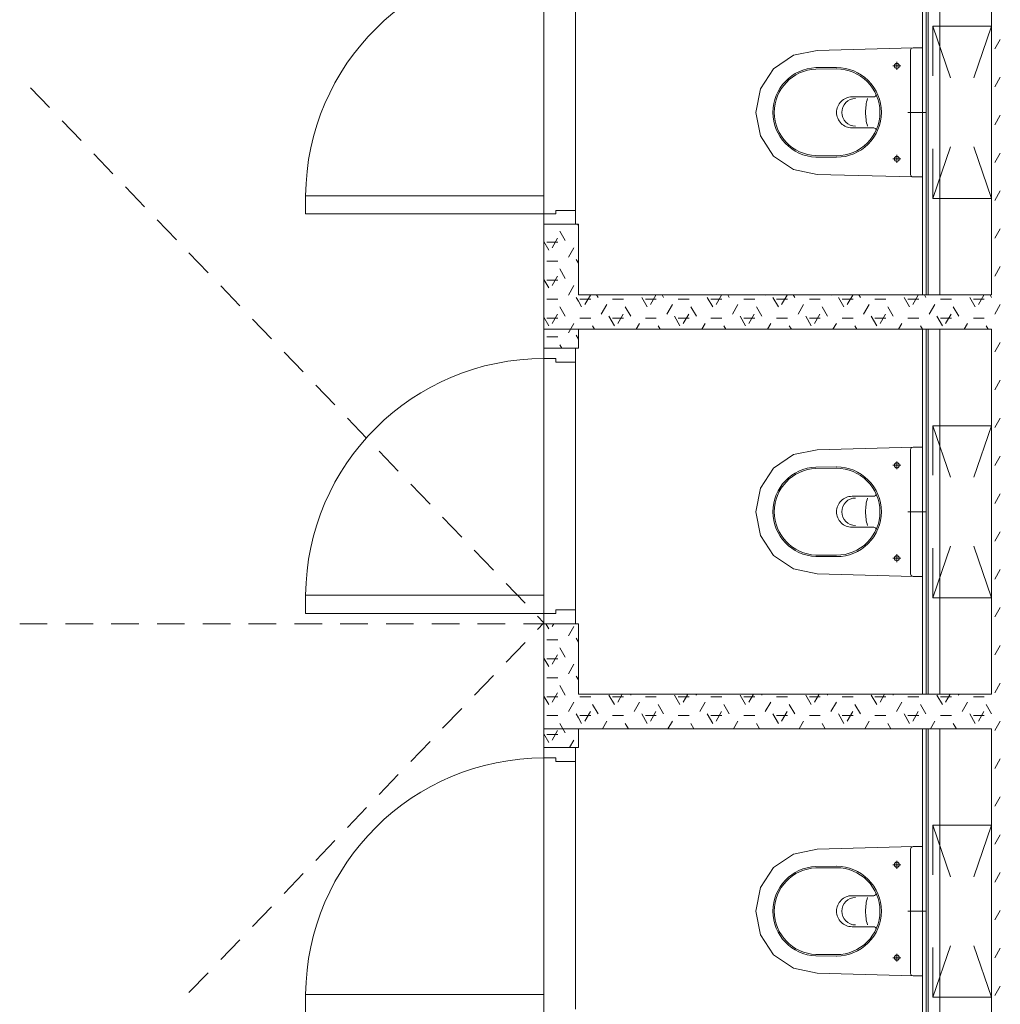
# Model space of a CAD drawing. Header units: millimetres. Extents: x -469965 to -394737, y -22321 to 14469.
# Tile 21 of 256: x -459238 to -456390, y -229 to 2631. Entities that reach past the tile are written whole.
import ezdxf

# ---------------------------------------------------------------- set-up
doc = ezdxf.new("R2010")
doc.units = ezdxf.units.MM
doc.header["$MEASUREMENT"] = 0
doc.layers.add('Drawing & Figure_Pen_No__100', color=7, linetype='Continuous', lineweight=20)

msp = doc.modelspace()

# ---------------------------------------------------------------- linework, layer by layer
at = {"layer": 'Drawing & Figure_Pen_No__100', "color": 7, "linetype": 'Continuous', "lineweight": 20}
for points in [[(-457715.3, 4104.6), (-457715.3, -2298.2)], [(-456615.3, 2891.8), (-456615.3, 1831.8)], [(-456615.3, 2891.8), (-456615.3, 1831.8)], [(-456605.3, 1831.8), (-456605.3, 2891.8)], [(-456599.3, 2891.8), (-456599.3, 1831.8)], [(-456565.3, 1831.8), (-456565.3, 2891.8)], [(-456415.3, 2891.8), (-456415.3, 1831.8)], [(-457715.3, 2806.8), (-457715.3, 2066.8)], [(-457623.3, 2076.8), (-457623.3, 2796.8)], [(-456585.3, 2611.8), (-456534.4, 2462)], [(-456585.3, 2467.7), (-456585.3, 2611.8)], [(-456585.3, 2611.8), (-456415.3, 2611.8)], [(-456415.3, 2611.8), (-456466.2, 2462)], [(-456415.3, 2611.8), (-456415.3, 2467.7)], [(-456415.2, 2594.4), (-456415.3, 2594.5)], [(-456643.3, 2549.3), (-456921.7, 2541.8)], [(-456615.3, 2549.3), (-456643.3, 2549.3)], [(-456615.3, 2174.3), (-456615.3, 2549.3)], [(-456405.7, 2546.1), (-456389.8, 2573.6)], [(-456990.2, 2527.7), (-457048.1, 2488.6)], [(-456921.7, 2541.8), (-456990.2, 2527.7)], [(-456650.3, 2181.3), (-456650.3, 2542.3)], [(-457048.1, 2488.6), (-457086.7, 2430.4)], [(-456866.2, 2492.1), (-456925.6, 2491.7)], [(-456866.2, 2488), (-456925.5, 2487.6)], [(-456701.8, 2496.8), (-456678.8, 2496.8)], [(-456690.3, 2508.3), (-456690.3, 2485.3)], [(-456415.2, 2484.4), (-456415.3, 2484.6)], [(-456405.7, 2436.1), (-456389.8, 2463.6)], [(-459151.2, 2375.7), (-459206.6, 2433.4)], [(-457086.7, 2430.4), (-457100.3, 2361.8)], [(-456757.5, 2406.8), (-456820.5, 2406.8)], [(-456415.2, 2374.4), (-456415.3, 2374.6)], [(-457100.3, 2361.8), (-457086.7, 2293.3)], [(-456658.8, 2361.8), (-456604.2, 2361.8)], [(-456405.7, 2326.1), (-456389.8, 2353.6)], [(-459059.1, 2279.7), (-459114.5, 2337.4)], [(-456757.5, 2316.8), (-456820.5, 2316.8)], [(-457086.7, 2293.3), (-457048.1, 2235.1)], [(-456534.4, 2261.6), (-456585.3, 2111.8)], [(-456466.2, 2261.6), (-456415.3, 2111.8)], [(-456415.2, 2264.4), (-456415.3, 2264.6)], [(-458967, 2183.7), (-459022.4, 2241.5)], [(-457048.1, 2235.1), (-456990.2, 2196)], [(-456866.7, 2231.6), (-456925.6, 2231.9)], [(-456866.6, 2235.7), (-456925.5, 2236.1)], [(-456690.3, 2215.3), (-456690.3, 2238.3)], [(-456585.3, 2111.8), (-456585.3, 2256)], [(-456415.3, 2256), (-456415.3, 2111.8)], [(-456405.7, 2216.2), (-456389.8, 2243.7)], [(-456701.8, 2226.8), (-456678.8, 2226.8)], [(-456990.2, 2196), (-456921.7, 2181.8)], [(-456921.7, 2181.8), (-456643.3, 2174.3)], [(-456643.3, 2174.3), (-456615.3, 2174.3)], [(-458874.9, 2087.8), (-458930.3, 2145.5)], [(-456415.2, 2154.4), (-456415.3, 2154.6)], [(-457715.3, 2119.8), (-458407.3, 2119.8)], [(-458407.3, 2066.8), (-458407.3, 2119.8)], [(-456405.7, 2106.2), (-456389.8, 2133.7)], [(-456415.3, 2111.8), (-456585.3, 2111.8)], [(-457715.3, 2066.8), (-458407.3, 2066.8)], [(-457680.3, 2066.8), (-457715.3, 2066.8)], [(-457715.3, 2066.8), (-457715.3, 2036.8)], [(-457623.3, 2076.8), (-457680.3, 2076.8)], [(-457680.3, 2076.8), (-457680.3, 2066.8)], [(-457623.3, 2036.8), (-457623.3, 2076.8)], [(-458782.8, 1991.8), (-458838.2, 2049.5)], [(-457715.3, 2036.8), (-457715.3, 1676.8)], [(-457715.3, 2036.8), (-457623.3, 2036.8)], [(-457615.3, 2036.8), (-457623.3, 2036.8)], [(-457615.3, 2033.3), (-457617.3, 2036.8)], [(-457615.3, 1831.8), (-457615.3, 2036.8)], [(-456415.2, 2044.5), (-456415.3, 2044.6)], [(-457653.5, 1989.5), (-457669.4, 2017)], [(-456405.7, 1996.2), (-456389.8, 2023.7)], [(-457701.1, 1962), (-457715.3, 1986.6)], [(-457706.4, 1984.5), (-457674.6, 1984.5)], [(-457691.5, 1968.7), (-457675.7, 1996.2)], [(-458690.7, 1895.8), (-458746.1, 1953.6)], [(-457643.9, 1941.2), (-457628, 1968.7)], [(-457706.4, 1929.5), (-457674.6, 1929.5)], [(-457615.3, 1923.4), (-457621.7, 1934.5)], [(-456415.2, 1934.5), (-456415.3, 1934.6)], [(-457653.5, 1879.5), (-457669.4, 1907)], [(-456405.7, 1886.2), (-456389.8, 1913.7)], [(-457701.1, 1852), (-457715.3, 1876.6)], [(-457706.4, 1874.6), (-457674.6, 1874.6)], [(-457691.5, 1858.7), (-457675.7, 1886.2)], [(-458598.7, 1799.9), (-458654, 1857.6)], [(-457643.9, 1831.2), (-457628, 1858.7)], [(-456615.3, 1831.8), (-457615.3, 1831.8)], [(-457596.3, 1803.7), (-457580.4, 1831.2)], [(-457558.2, 1824.5), (-457562.5, 1831.8)], [(-457453.4, 1831.2), (-457453, 1831.8)], [(-457405.8, 1803.7), (-457389.9, 1831.2)], [(-457367.7, 1824.5), (-457372, 1831.8)], [(-457262.9, 1831.2), (-457262.5, 1831.8)], [(-457215.3, 1803.7), (-457199.4, 1831.2)], [(-457177.2, 1824.5), (-457181.5, 1831.8)], [(-457072.4, 1831.2), (-457072, 1831.8)], [(-457024.8, 1803.7), (-457008.9, 1831.2)], [(-456986.7, 1824.5), (-456991, 1831.8)], [(-456881.9, 1831.2), (-456881.5, 1831.8)], [(-456834.3, 1803.7), (-456818.4, 1831.2)], [(-456796.2, 1824.5), (-456800.5, 1831.8)], [(-456691.4, 1831.2), (-456691, 1831.8)], [(-456643.8, 1803.7), (-456627.9, 1831.2)], [(-456615.3, 1831.8), (-456565.3, 1831.8)], [(-456605.7, 1824.5), (-456610, 1831.8)], [(-456415.3, 1831.8), (-456565.3, 1831.8)], [(-456500.9, 1831.2), (-456500.5, 1831.8)], [(-456453.3, 1803.7), (-456437.4, 1831.2)], [(-456415.3, 1824.6), (-456419.5, 1831.8)], [(-457706.4, 1819.6), (-457674.6, 1819.6)], [(-457615.3, 1813.4), (-457621.7, 1824.5)], [(-457605.9, 1797), (-457615.3, 1813.4)], [(-457611.1, 1819.6), (-457579.4, 1819.6)], [(-457548.7, 1776.2), (-457532.8, 1803.7)], [(-457515.9, 1819.6), (-457484.1, 1819.6)], [(-457415.4, 1797), (-457431.2, 1824.5)], [(-457420.6, 1819.6), (-457388.9, 1819.6)], [(-457358.2, 1776.2), (-457342.3, 1803.7)], [(-457325.4, 1819.6), (-457293.6, 1819.6)], [(-457224.9, 1797), (-457240.7, 1824.5)], [(-457230.1, 1819.6), (-457198.4, 1819.6)], [(-457167.7, 1776.2), (-457151.8, 1803.7)], [(-457134.9, 1819.6), (-457103.1, 1819.6)], [(-457034.4, 1797), (-457050.2, 1824.5)], [(-457039.6, 1819.6), (-457007.9, 1819.6)], [(-456977.2, 1776.2), (-456961.3, 1803.7)], [(-456944.4, 1819.6), (-456912.6, 1819.6)], [(-456843.9, 1797), (-456859.7, 1824.5)], [(-456849.1, 1819.6), (-456817.4, 1819.6)], [(-456786.7, 1776.2), (-456770.8, 1803.7)], [(-456753.9, 1819.6), (-456722.1, 1819.6)], [(-456653.3, 1797), (-456669.2, 1824.5)], [(-456658.6, 1819.6), (-456626.9, 1819.6)], [(-456596.2, 1776.2), (-456580.3, 1803.7)], [(-456563.4, 1819.6), (-456531.6, 1819.6)], [(-456462.8, 1797), (-456478.7, 1824.5)], [(-456468.1, 1819.6), (-456436.4, 1819.6)], [(-456415.2, 1824.5), (-456415.3, 1824.6)], [(-456405.7, 1776.2), (-456389.8, 1803.7)], [(-457691.5, 1748.7), (-457675.7, 1776.2)], [(-457653.5, 1769.5), (-457669.4, 1797)], [(-457501, 1748.7), (-457485.2, 1776.2)], [(-457463, 1769.5), (-457478.9, 1797)], [(-457310.5, 1748.7), (-457294.7, 1776.2)], [(-457272.5, 1769.5), (-457288.4, 1797)], [(-457120, 1748.7), (-457104.2, 1776.2)], [(-457082, 1769.5), (-457097.9, 1797)], [(-456929.5, 1748.7), (-456913.7, 1776.2)], [(-456891.5, 1769.5), (-456907.4, 1797)], [(-456739, 1748.7), (-456723.2, 1776.2)], [(-456701, 1769.5), (-456716.8, 1797)], [(-456548.5, 1748.7), (-456532.7, 1776.2)], [(-456510.5, 1769.5), (-456526.3, 1797)], [(-458506.6, 1703.9), (-458562, 1761.6)], [(-457701.1, 1742), (-457715.3, 1766.6)], [(-457706.4, 1764.6), (-457674.6, 1764.6)], [(-457643.9, 1721.2), (-457628, 1748.7)], [(-457611.1, 1764.6), (-457579.4, 1764.6)], [(-457510.6, 1742), (-457526.5, 1769.5)], [(-457515.9, 1764.6), (-457484.1, 1764.6)], [(-457447.3, 1731.8), (-457437.5, 1748.7)], [(-457420.6, 1764.6), (-457388.9, 1764.6)], [(-457320.1, 1742), (-457336, 1769.5)], [(-457325.4, 1764.6), (-457293.6, 1764.6)], [(-457256.8, 1731.8), (-457247, 1748.7)], [(-457230.1, 1764.6), (-457198.4, 1764.6)], [(-457129.6, 1742), (-457145.5, 1769.5)], [(-457134.9, 1764.6), (-457103.1, 1764.6)], [(-457066.3, 1731.8), (-457056.5, 1748.7)], [(-457039.6, 1764.6), (-457007.9, 1764.6)], [(-456939.1, 1742), (-456955, 1769.5)], [(-456944.4, 1764.6), (-456912.6, 1764.6)], [(-456875.8, 1731.8), (-456866, 1748.7)], [(-456849.1, 1764.6), (-456817.4, 1764.6)], [(-456748.6, 1742), (-456764.5, 1769.5)], [(-456753.9, 1764.6), (-456722.1, 1764.6)], [(-456685.3, 1731.8), (-456675.5, 1748.7)], [(-456658.6, 1764.6), (-456626.9, 1764.6)], [(-456558.1, 1742), (-456574, 1769.5)], [(-456563.4, 1764.6), (-456531.6, 1764.6)], [(-456494.8, 1731.8), (-456485, 1748.7)], [(-456468.1, 1764.6), (-456436.4, 1764.6)], [(-457715.3, 1731.8), (-456415.3, 1731.8)], [(-457615.3, 1676.8), (-457615.3, 1731.8)], [(-457615.3, 1731.8), (-456615.3, 1731.8)], [(-457568.2, 1731.8), (-457574.1, 1742)], [(-457377.7, 1731.8), (-457383.6, 1742)], [(-457187.2, 1731.8), (-457193.1, 1742)], [(-456996.7, 1731.8), (-457002.6, 1742)], [(-456806.2, 1731.8), (-456812.1, 1742)], [(-456615.7, 1731.8), (-456621.6, 1742)], [(-456615.3, 1731.8), (-456615.3, 671.8)], [(-456615.3, 1731.8), (-456615.3, 671.8)], [(-456565.3, 1731.8), (-456615.3, 1731.8)], [(-456605.3, 671.8), (-456605.3, 1731.8)], [(-456599.3, 1731.8), (-456599.3, 671.8)], [(-456565.3, 1731.8), (-456415.3, 1731.8)], [(-456565.3, 671.8), (-456565.3, 1731.8)], [(-456425.2, 1731.8), (-456431.1, 1742)], [(-456415.3, 1731.8), (-456415.3, 671.8)], [(-457706.4, 1709.6), (-457674.6, 1709.6)], [(-457615.3, 1703.4), (-457621.7, 1714.5)], [(-456415.2, 1714.5), (-456415.3, 1714.7)], [(-456405.7, 1666.2), (-456389.8, 1693.7)], [(-458414.5, 1608), (-458469.9, 1665.7)], [(-457715.3, 1676.8), (-457715.3, 1646.8)], [(-457623.3, 1676.8), (-457715.3, 1676.8)], [(-457663.5, 1676.8), (-457669.4, 1687)], [(-457623.3, 1676.8), (-457615.3, 1676.8)], [(-457623.3, 1636.8), (-457623.3, 1676.8)], [(-457715.3, 1646.8), (-457715.3, 1593.8)], [(-457715.3, 1646.8), (-457680.3, 1646.8)], [(-457715.3, 1646.8), (-457715.3, 906.8)], [(-457680.3, 1646.8), (-457680.3, 1636.8)], [(-457680.3, 1636.8), (-457623.3, 1636.8)], [(-457623.3, 916.8), (-457623.3, 1636.8)], [(-456415.2, 1604.5), (-456415.3, 1604.7)], [(-456405.7, 1556.2), (-456389.8, 1583.7)], [(-458322.4, 1512), (-458377.8, 1569.7)], [(-456415.2, 1494.5), (-456415.3, 1494.7)], [(-458230.3, 1416), (-458285.7, 1473.7)], [(-456405.7, 1446.3), (-456389.8, 1473.8)], [(-456585.3, 1451.8), (-456534.4, 1302)], [(-456585.3, 1307.7), (-456585.3, 1451.8)], [(-456585.3, 1451.8), (-456415.3, 1451.8)], [(-456415.3, 1451.8), (-456466.2, 1302)], [(-456415.3, 1451.8), (-456415.3, 1307.7)], [(-458138.2, 1320.1), (-458193.6, 1377.8)], [(-456921.7, 1381.8), (-456990.2, 1367.7)], [(-456643.3, 1389.3), (-456921.7, 1381.8)], [(-456650.3, 1021.3), (-456650.3, 1382.3)], [(-456615.3, 1389.3), (-456643.3, 1389.3)], [(-456615.3, 1014.3), (-456615.3, 1389.3)], [(-456415.2, 1384.5), (-456415.3, 1384.7)], [(-456990.2, 1367.7), (-457048.1, 1328.6)], [(-456690.3, 1348.3), (-456690.3, 1325.3)], [(-456405.7, 1336.3), (-456389.8, 1363.8)], [(-457048.1, 1328.6), (-457086.7, 1270.4)], [(-456866.2, 1332.1), (-456925.6, 1331.7)], [(-456866.2, 1328), (-456925.5, 1327.6)], [(-456701.8, 1336.8), (-456678.8, 1336.8)], [(-458046.1, 1224.1), (-458101.5, 1281.8)], [(-457086.7, 1270.4), (-457100.3, 1201.8)], [(-456415.2, 1274.6), (-456415.3, 1274.7)], [(-456757.5, 1246.8), (-456820.5, 1246.8)], [(-456405.7, 1226.3), (-456389.8, 1253.8)], [(-457100.3, 1201.8), (-457086.7, 1133.3)], [(-456658.8, 1201.8), (-456604.2, 1201.8)], [(-457954.1, 1128.1), (-458009.4, 1185.9)], [(-456757.5, 1156.8), (-456820.5, 1156.8)], [(-456415.2, 1164.6), (-456415.3, 1164.7)], [(-457086.7, 1133.3), (-457048.1, 1075.1)], [(-456405.7, 1116.3), (-456389.8, 1143.8)], [(-457862, 1032.2), (-457917.4, 1089.9)], [(-456534.4, 1101.6), (-456585.3, 951.8)], [(-456585.3, 951.8), (-456585.3, 1096)], [(-456466.2, 1101.6), (-456415.3, 951.8)], [(-456415.3, 1096), (-456415.3, 951.8)], [(-457048.1, 1075.1), (-456990.2, 1036)], [(-456866.7, 1071.6), (-456925.6, 1071.9)], [(-456866.6, 1075.7), (-456925.5, 1076.1)], [(-456701.8, 1066.8), (-456678.8, 1066.8)], [(-456690.3, 1055.3), (-456690.3, 1078.3)], [(-456990.2, 1036), (-456921.7, 1021.8)], [(-456415.2, 1054.6), (-456415.3, 1054.7)], [(-456405.6, 1006.3), (-456389.8, 1033.8)], [(-456921.7, 1021.8), (-456643.3, 1014.3)], [(-456643.3, 1014.3), (-456615.3, 1014.3)], [(-457769.9, 936.2), (-457825.3, 993.9)], [(-457715.3, 959.8), (-458407.3, 959.8)], [(-458407.3, 906.8), (-458407.3, 959.8)], [(-456415.3, 951.8), (-456585.3, 951.8)], [(-456415.2, 944.6), (-456415.3, 944.7)], [(-457623.3, 916.8), (-457680.3, 916.8)], [(-457680.3, 916.8), (-457680.3, 906.8)], [(-457623.3, 876.8), (-457623.3, 916.8)], [(-456405.6, 896.3), (-456389.8, 923.8)], [(-457715.3, 906.8), (-458407.3, 906.8)], [(-457715.3, 879.3), (-457734.3, 899.1)], [(-457680.3, 906.8), (-457715.3, 906.8)], [(-457715.3, 906.8), (-457715.3, 876.8)], [(-459237.8, 876.8), (-459157.8, 876.8)], [(-459104.8, 876.8), (-459024.8, 876.8)], [(-458971.8, 876.8), (-458891.8, 876.8)], [(-458838.8, 876.8), (-458758.8, 876.8)], [(-458705.8, 876.8), (-458625.8, 876.8)], [(-458572.8, 876.8), (-458492.8, 876.8)], [(-458439.8, 876.8), (-458359.8, 876.8)], [(-458306.8, 876.8), (-458226.8, 876.8)], [(-458173.8, 876.8), (-458093.8, 876.8)], [(-458040.8, 876.8), (-457960.8, 876.8)], [(-457907.8, 876.8), (-457827.8, 876.8)], [(-457774.8, 876.8), (-457715.3, 876.8)], [(-457715.3, 879.3), (-457734.3, 859.6)], [(-457715.3, 876.8), (-457715.3, 516.8)], [(-457715.3, 876.8), (-457623.3, 876.8)], [(-457701.1, 862.1), (-457709.6, 876.8)], [(-457691.5, 868.8), (-457686.9, 876.8)], [(-457643.9, 841.3), (-457628, 868.8)], [(-457615.3, 876.8), (-457623.3, 876.8)], [(-457615.3, 671.8), (-457615.3, 876.8)], [(-457706.4, 829.7), (-457674.6, 829.7)], [(-457615.3, 823.5), (-457621.7, 834.6)], [(-456415.2, 834.6), (-456415.3, 834.8)], [(-457769.8, 822.6), (-457825.2, 764.8)], [(-457653.5, 779.6), (-457669.4, 807.1)], [(-456405.6, 786.3), (-456389.8, 813.8)], [(-457701.1, 752.1), (-457715.3, 776.7)], [(-457706.4, 774.7), (-457674.6, 774.7)], [(-457691.5, 758.9), (-457675.7, 786.3)], [(-457643.9, 731.4), (-457628, 758.9)], [(-457861.9, 726.6), (-457917.3, 668.9)], [(-457706.4, 719.7), (-457674.6, 719.7)], [(-457615.3, 713.5), (-457621.7, 724.6)], [(-456415.2, 724.6), (-456415.3, 724.8)], [(-457653.5, 669.6), (-457669.4, 697.1)], [(-456405.6, 676.4), (-456389.8, 703.9)], [(-457701.1, 642.1), (-457715.3, 666.7)], [(-457706.4, 664.7), (-457674.6, 664.7)], [(-457691.5, 648.9), (-457675.7, 676.4)], [(-456615.3, 671.8), (-457615.3, 671.8)], [(-457611.1, 664.7), (-457579.4, 664.7)], [(-457510.6, 642.1), (-457526.5, 669.6)], [(-457515.9, 664.7), (-457484.1, 664.7)], [(-457501, 648.9), (-457487.8, 671.8)], [(-457463, 669.6), (-457464.3, 671.8)], [(-457420.6, 664.7), (-457388.9, 664.7)], [(-457320.1, 642.1), (-457336, 669.6)], [(-457325.4, 664.7), (-457293.6, 664.7)], [(-457310.5, 648.9), (-457297.3, 671.8)], [(-457272.5, 669.6), (-457273.8, 671.8)], [(-457230.1, 664.7), (-457198.4, 664.7)], [(-457129.6, 642.1), (-457145.5, 669.6)], [(-457134.9, 664.7), (-457103.1, 664.7)], [(-457120, 648.9), (-457106.8, 671.8)], [(-457082, 669.6), (-457083.3, 671.8)], [(-457039.6, 664.7), (-457007.9, 664.7)], [(-456939.1, 642.1), (-456955, 669.6)], [(-456944.4, 664.7), (-456912.6, 664.7)], [(-456929.5, 648.9), (-456916.3, 671.8)], [(-456891.5, 669.6), (-456892.7, 671.8)], [(-456849.1, 664.7), (-456817.4, 664.7)], [(-456748.6, 642.1), (-456764.5, 669.6)], [(-456753.9, 664.7), (-456722.1, 664.7)], [(-456739, 648.9), (-456725.8, 671.8)], [(-456701, 669.6), (-456702.2, 671.8)], [(-456658.6, 664.7), (-456626.9, 664.7)], [(-456615.3, 671.8), (-456565.3, 671.8)], [(-456558.1, 642.1), (-456574, 669.6)], [(-456415.3, 671.8), (-456565.3, 671.8)], [(-456563.4, 664.7), (-456531.6, 664.7)], [(-456548.5, 648.9), (-456535.3, 671.8)], [(-456510.5, 669.6), (-456511.7, 671.8)], [(-456468.1, 664.7), (-456436.4, 664.7)], [(-457954, 630.7), (-458009.4, 572.9)], [(-457643.9, 621.4), (-457628, 648.9)], [(-457558.2, 614.6), (-457574.1, 642.1)], [(-457453.4, 621.4), (-457437.5, 648.9)], [(-457367.7, 614.6), (-457383.6, 642.1)], [(-457262.9, 621.4), (-457247, 648.9)], [(-457177.2, 614.6), (-457193.1, 642.1)], [(-457072.4, 621.4), (-457056.5, 648.9)], [(-456986.7, 614.6), (-457002.6, 642.1)], [(-456881.9, 621.4), (-456866, 648.9)], [(-456796.2, 614.6), (-456812.1, 642.1)], [(-456691.4, 621.4), (-456675.5, 648.9)], [(-456605.7, 614.6), (-456621.6, 642.1)], [(-456500.9, 621.4), (-456485, 648.9)], [(-456415.3, 614.8), (-456431.1, 642.1)], [(-457706.4, 609.7), (-457674.6, 609.7)], [(-457615.3, 603.5), (-457621.7, 614.6)], [(-457605.9, 587.1), (-457615.3, 603.5)], [(-457611.1, 609.7), (-457579.4, 609.7)], [(-457596.3, 593.9), (-457580.4, 621.4)], [(-457515.9, 609.7), (-457484.1, 609.7)], [(-457415.4, 587.1), (-457431.2, 614.6)], [(-457420.6, 609.7), (-457388.9, 609.7)], [(-457405.8, 593.9), (-457389.9, 621.4)], [(-457325.4, 609.7), (-457293.6, 609.7)], [(-457224.9, 587.1), (-457240.7, 614.6)], [(-457230.1, 609.7), (-457198.4, 609.7)], [(-457215.3, 593.9), (-457199.4, 621.4)], [(-457134.9, 609.7), (-457103.1, 609.7)], [(-457034.4, 587.1), (-457050.2, 614.6)], [(-457039.6, 609.7), (-457007.9, 609.7)], [(-457024.8, 593.9), (-457008.9, 621.4)], [(-456944.4, 609.7), (-456912.6, 609.7)], [(-456843.9, 587.1), (-456859.7, 614.6)], [(-456849.1, 609.7), (-456817.4, 609.7)], [(-456834.3, 593.9), (-456818.4, 621.4)], [(-456753.9, 609.7), (-456722.1, 609.7)], [(-456653.4, 587.2), (-456669.2, 614.6)], [(-456658.6, 609.7), (-456626.9, 609.7)], [(-456643.8, 593.9), (-456627.9, 621.4)], [(-456563.4, 609.7), (-456531.6, 609.7)], [(-456462.9, 587.2), (-456478.7, 614.6)], [(-456468.1, 609.7), (-456436.4, 609.7)], [(-456453.3, 593.9), (-456437.4, 621.4)], [(-456415.2, 614.6), (-456415.3, 614.8)], [(-457653.5, 559.7), (-457669.4, 587.1)], [(-457545.5, 571.8), (-457532.8, 593.9)], [(-457470, 571.8), (-457478.9, 587.1)], [(-457355, 571.8), (-457342.3, 593.9)], [(-457279.5, 571.8), (-457288.4, 587.1)], [(-457164.5, 571.8), (-457151.8, 593.9)], [(-457089, 571.8), (-457097.9, 587.1)], [(-456974, 571.8), (-456961.3, 593.9)], [(-456898.5, 571.8), (-456907.4, 587.1)], [(-456783.5, 571.8), (-456770.8, 593.9)], [(-456708, 571.8), (-456716.9, 587.1)], [(-456593, 571.8), (-456580.3, 593.9)], [(-456517.5, 571.8), (-456526.4, 587.2)], [(-456405.6, 566.4), (-456389.8, 593.9)], [(-457715.3, 571.8), (-456415.3, 571.8)], [(-457701.1, 532.2), (-457715.3, 556.8)], [(-457706.4, 554.7), (-457674.6, 554.7)], [(-457691.5, 538.9), (-457675.7, 566.4)], [(-457615.3, 516.8), (-457615.3, 571.8)], [(-457615.3, 571.8), (-456615.3, 571.8)], [(-456615.3, 571.8), (-456615.3, -488.2)], [(-456615.3, 571.8), (-456615.3, -488.2)], [(-456565.3, 571.8), (-456615.3, 571.8)], [(-456605.3, -488.2), (-456605.3, 571.8)], [(-456599.3, 571.8), (-456599.3, -488.2)], [(-456565.3, 571.8), (-456415.3, 571.8)], [(-456565.3, -488.2), (-456565.3, 571.8)], [(-456415.3, 571.8), (-456415.3, -488.2)], [(-458046.1, 534.7), (-458101.5, 477)], [(-457715.3, 516.8), (-457715.3, 486.8)], [(-457623.3, 516.8), (-457715.3, 516.8)], [(-457640.8, 516.8), (-457628, 538.9)], [(-457623.3, 516.8), (-457615.3, 516.8)], [(-457623.3, 476.8), (-457623.3, 516.8)], [(-457715.3, 486.8), (-457715.3, 433.8)], [(-457715.3, 486.8), (-457680.3, 486.8)], [(-457715.3, 486.8), (-457715.3, -253.2)], [(-457680.3, 486.8), (-457680.3, 476.8)], [(-456415.2, 504.7), (-456415.3, 504.8)], [(-457680.3, 476.8), (-457623.3, 476.8)], [(-457623.3, -243.2), (-457623.3, 476.8)], [(-456405.6, 456.4), (-456389.8, 483.9)], [(-458138.2, 438.7), (-458193.6, 381)], [(-456415.2, 394.7), (-456415.3, 394.8)], [(-456405.6, 346.4), (-456389.8, 373.9)], [(-458230.3, 342.8), (-458285.7, 285.1)], [(-456585.3, 291.8), (-456534.4, 142)], [(-456585.3, 147.7), (-456585.3, 291.8)], [(-456585.3, 291.8), (-456415.3, 291.8)], [(-456415.3, 291.8), (-456466.2, 142)], [(-456415.3, 291.8), (-456415.3, 147.7)], [(-456415.2, 284.7), (-456415.3, 284.8)], [(-456405.6, 236.4), (-456389.8, 263.9)], [(-458322.4, 246.8), (-458377.8, 189.1)], [(-456643.3, 229.3), (-456921.7, 221.8)], [(-456615.3, 229.3), (-456643.3, 229.3)], [(-456615.3, -145.7), (-456615.3, 229.3)], [(-456990.2, 207.7), (-457048.1, 168.6)], [(-456921.7, 221.8), (-456990.2, 207.7)], [(-456650.3, -138.7), (-456650.3, 222.3)], [(-456866.2, 172.1), (-456925.6, 171.7)], [(-456701.8, 176.8), (-456678.8, 176.8)], [(-456690.3, 188.3), (-456690.3, 165.3)], [(-456415.2, 174.7), (-456415.3, 174.8)], [(-458414.5, 150.9), (-458469.9, 93.2)], [(-457048.1, 168.6), (-457086.7, 110.4)], [(-456866.2, 168), (-456925.5, 167.6)], [(-456405.6, 126.4), (-456389.8, 153.9)], [(-457086.7, 110.4), (-457100.3, 41.8)], [(-456757.5, 86.8), (-456820.5, 86.8)], [(-456415.2, 64.7), (-456415.3, 64.9)], [(-458506.6, 54.9), (-458562, -2.8)], [(-457100.3, 41.8), (-457086.7, -26.7)], [(-456658.8, 41.8), (-456604.2, 41.8)], [(-456405.6, 16.4), (-456389.8, 43.9)], [(-457086.7, -26.7), (-457048.1, -84.9)], [(-456757.5, -3.2), (-456820.5, -3.2)], [(-458598.7, -41), (-458654.1, -98.7)], [(-456415.2, -45.3), (-456415.3, -45.1)], [(-457048.1, -84.9), (-456990.2, -124)], [(-456866.6, -84.3), (-456925.5, -83.9)], [(-456690.3, -104.7), (-456690.3, -81.7)], [(-456534.4, -58.4), (-456585.3, -208.2)], [(-456585.3, -208.2), (-456585.3, -64)], [(-456466.2, -58.4), (-456415.3, -208.2)], [(-456415.3, -64), (-456415.3, -208.2)], [(-456405.6, -93.5), (-456389.8, -66)], [(-456866.7, -88.4), (-456925.6, -88.1)], [(-456701.8, -93.2), (-456678.8, -93.2)], [(-458690.8, -137), (-458746.2, -194.7)], [(-456990.2, -124), (-456921.7, -138.2)], [(-456921.7, -138.2), (-456643.3, -145.7)], [(-456643.3, -145.7), (-456615.3, -145.7)], [(-456415.2, -155.3), (-456415.3, -155.1)], [(-457715.3, -200.2), (-458407.3, -200.2)], [(-458407.3, -253.2), (-458407.3, -200.2)], [(-456405.6, -203.5), (-456389.8, -176)], [(-456415.3, -208.2), (-456585.3, -208.2)]]:
    msp.add_lwpolyline(points, dxfattribs=at)
for points in [[(-458407.3, 2119.8, -0.412058), (-457715.3, 2806.8)], [(-456650.3, 2542.3, -0.414214), (-456643.3, 2549.3)], [(-456925.6, 2231.9, -0.402419), (-457050.3, 2361.8, -0.402377), (-456925.6, 2491.7)], [(-456866.2, 2492.1), (-456865.3, 2492.1, -0.414214), (-456735.3, 2362.1), (-456735.3, 2361.6)], [(-456866.2, 2488), (-456865.3, 2488, -0.414214), (-456739.4, 2362.1), (-456739.4, 2361.6)], [(-456925.4, 2236.1, -0.402423), (-457046.2, 2361.8, -0.40238), (-456925.4, 2487.6)], [(-456820.5, 2316.8, -0.414214), (-456865.5, 2361.8, -0.414214), (-456820.5, 2406.8)], [(-456750.5, 2413.8, -0.414214), (-456757.5, 2406.8)], [(-456810.1, 2321.8, -0.414214), (-456850.1, 2361.8, -0.414214), (-456810.1, 2401.8)], [(-456775.6, 2321.8, -0.067542), (-456781.1, 2361.8, -0.067592), (-456775.6, 2401.8)], [(-456735.3, 2361.6, -0.414214), (-456865.3, 2231.6), (-456866.2, 2231.6)], [(-456739.4, 2361.6, -0.414214), (-456865.3, 2235.7), (-456866.2, 2235.7)], [(-456757.5, 2316.8, -0.414214), (-456750.5, 2309.8)], [(-456643.3, 2174.3, -0.414214), (-456650.3, 2181.3)], [(-458407.3, 959.8, -0.412058), (-457715.3, 1646.8)], [(-456650.3, 1382.3, -0.414214), (-456643.3, 1389.3)], [(-456925.6, 1071.9, -0.402419), (-457050.3, 1201.8, -0.402377), (-456925.6, 1331.7)], [(-456925.4, 1076.1, -0.402423), (-457046.2, 1201.8, -0.40238), (-456925.4, 1327.6)], [(-456866.2, 1332.1), (-456865.3, 1332.1, -0.414214), (-456735.3, 1202.1), (-456735.3, 1201.6)], [(-456866.2, 1328), (-456865.3, 1328, -0.414214), (-456739.4, 1202.1), (-456739.4, 1201.6)], [(-456820.5, 1156.8, -0.414214), (-456865.5, 1201.8, -0.414214), (-456820.5, 1246.8)], [(-456810.1, 1161.8, -0.414214), (-456850.1, 1201.8, -0.414214), (-456810.1, 1241.8)], [(-456775.6, 1161.8, -0.067542), (-456781.1, 1201.8, -0.067592), (-456775.6, 1241.8)], [(-456750.5, 1253.8, -0.414214), (-456757.5, 1246.8)], [(-456735.3, 1201.6, -0.414214), (-456865.3, 1071.6), (-456866.2, 1071.6)], [(-456739.4, 1201.6, -0.414214), (-456865.3, 1075.7), (-456866.2, 1075.7)], [(-456757.5, 1156.8, -0.414214), (-456750.5, 1149.8)], [(-456643.3, 1014.3, -0.414214), (-456650.3, 1021.3)], [(-458407.3, -200.2, -0.412058), (-457715.3, 486.8)], [(-456650.3, 222.3, -0.414214), (-456643.3, 229.3)], [(-456925.6, -88.1, -0.402419), (-457050.3, 41.8, -0.402377), (-456925.6, 171.7)], [(-456866.2, 172.1), (-456865.3, 172.1, -0.414214), (-456735.3, 42.1), (-456735.3, 41.6)], [(-456925.4, -83.9, -0.402423), (-457046.2, 41.8, -0.40238), (-456925.4, 167.6)], [(-456866.2, 168), (-456865.3, 168, -0.414214), (-456739.4, 42.1), (-456739.4, 41.6)], [(-456820.5, -3.2, -0.414214), (-456865.5, 41.8, -0.414214), (-456820.5, 86.8)], [(-456750.5, 93.8, -0.414214), (-456757.5, 86.8)], [(-456810.1, 1.8, -0.414214), (-456850.1, 41.8, -0.414214), (-456810.1, 81.8)], [(-456775.6, 1.8, -0.067542), (-456781.1, 41.8, -0.067592), (-456775.6, 81.8)], [(-456735.3, 41.6, -0.414214), (-456865.3, -88.4), (-456866.2, -88.4)], [(-456739.4, 41.6, -0.414214), (-456865.3, -84.3), (-456866.2, -84.3)], [(-456757.5, -3.2, -0.414214), (-456750.5, -10.2)], [(-456643.3, -145.7, -0.414214), (-456650.3, -138.7)]]:
    msp.add_lwpolyline(points, format="xyb", dxfattribs=at)
for points in [[(-456682.8, 2496.8, 0.414214), (-456690.3, 2504.3, 0.414214), (-456697.8, 2496.8, 0.414214), (-456690.3, 2489.3, 0.414214)], [(-456682.8, 2226.8, 0.414214), (-456690.3, 2234.3, 0.414214), (-456697.8, 2226.8, 0.414214), (-456690.3, 2219.3, 0.414214)], [(-456682.8, 1336.8, 0.414214), (-456690.3, 1344.3, 0.414214), (-456697.8, 1336.8, 0.414214), (-456690.3, 1329.3, 0.414214)], [(-456682.8, 1066.8, 0.414214), (-456690.3, 1074.3, 0.414214), (-456697.8, 1066.8, 0.414214), (-456690.3, 1059.3, 0.414214)], [(-456682.8, 176.8, 0.414214), (-456690.3, 184.3, 0.414214), (-456697.8, 176.8, 0.414214), (-456690.3, 169.3, 0.414214)], [(-456682.8, -93.2, 0.414214), (-456690.3, -85.7, 0.414214), (-456697.8, -93.2, 0.414214), (-456690.3, -100.7, 0.414214)]]:
    msp.add_lwpolyline(points, format="xyb", close=True, dxfattribs=at)

doc.saveas('drawing.dxf')
